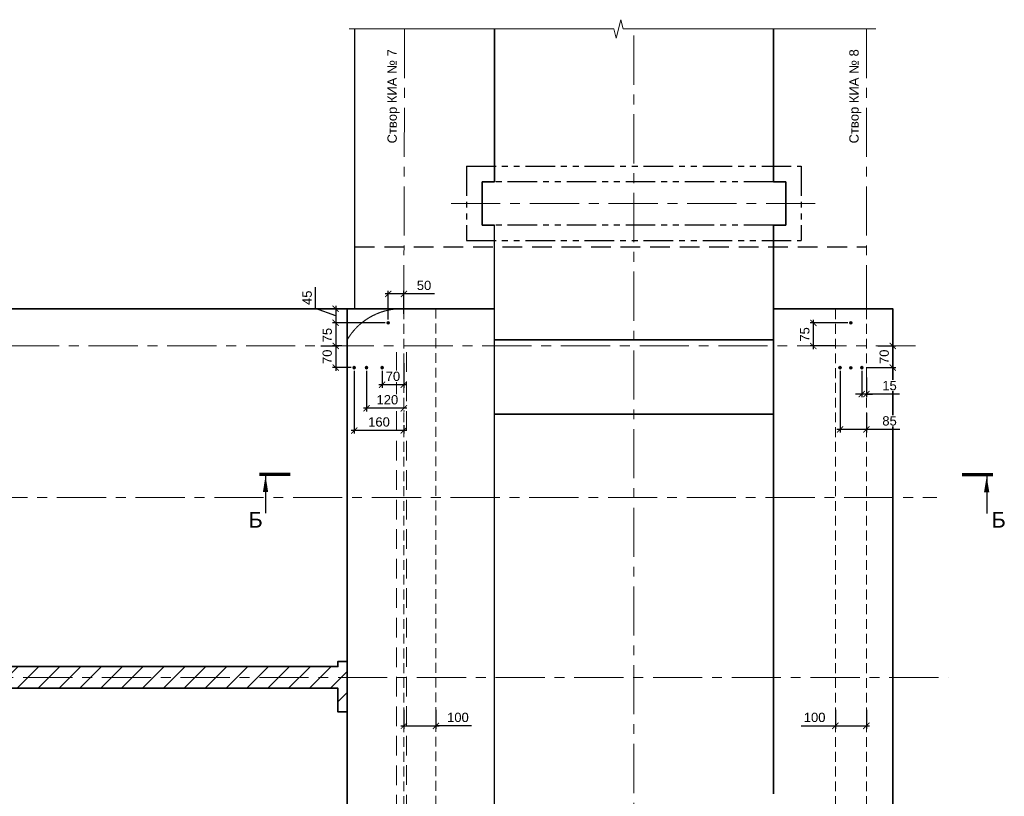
# Model space of a CAD drawing. Header units: millimetres. Extents: x 329474 to 722034, y 240588 to 423521.
# Tile 17 of 35: x 521107 to 552871, y 326985 to 352052. Entities that reach past the tile are written whole.
import ezdxf

# ---------------------------------------------------------------- set-up
doc = ezdxf.new("R2010")
doc.units = ezdxf.units.MM
doc.header["$LTSCALE"] = 10
for name, pattern in [('HIDDEN', [9.525, 6.35, -3.175]), ('PHANTOM', [63.5, 31.75, -6.35, 6.35, -6.35, 6.35, -6.35]), ('осевая', [50.8, 31.75, -6.35, 6.35, -6.35]), ('фантом', [63.5, 31.75, -6.35, 6.35, -6.35, 6.35, -6.35]), ('штриховая', [19.05, 12.7, -6.35])]:
    doc.linetypes.add(name, pattern=pattern)
for name, color, linetype, lineweight in [('Dim', 7, 'Continuous', 25), ('Бетон', 7, 'Continuous', 35), ('бетон_25', 2, 'Continuous', 25), ('бетон_35', 2, 'Continuous', 35), ('ГТО-2_Размеры', 7, 'Continuous', 15), ('Отдел_Заглавные надписи', 7, 'Continuous', 30), ('текст', 7, 'Continuous', 25), ('Шпонка', 1, 'Continuous', 50)]:
    doc.layers.add(name, color=color, linetype=linetype, lineweight=lineweight)
doc.layers.add('ГП_Штриховки', color=7, linetype='Continuous')
doc.layers.add('Оси', color=1, linetype='осевая')
doc.styles.add('Arial 5', font='arial.ttf', dxfattribs={"height": 5})
doc.styles.add('ГТО-2', font='arial.ttf')
doc.styles.add('Рогун1', font='arial.ttf')
doc.dimstyles.new('100 мм', dxfattribs={"dimscale": 100, "dimtxt": 3.5, "dimasz": 2, "dimexe": 1, "dimexo": 1, "dimgap": 1.2, "dimtad": 1, "dimdec": 0, "dimlfac": 0.1, "dimrnd": 0.0001, "dimtxsty": 'Рогун1', "dimblk": 'ARCHTICK', "dimcen": 2.5, "dimdle": 1, "dimaunit": 1, "dimadec": 1, "dimazin": 0, "dimtfac": 1, "dimtdec": 0, "dimtmove": 1, "dimatfit": 3, "dimldrblk": 'ARCHTICK', "dimfxl": 1, "dimtfill": 1, "dimarcsym": 0})

# ---------------------------------------------------------------- blocks, each defined once
blk = doc.blocks.new('_ArchTick')
at = {"color": 0, "linetype": 'ByBlock', "const_width": 0.15}
blk.add_lwpolyline([(-0.5, -0.5), (0.5, 0.5)], dxfattribs=at)
blk = doc.blocks.new('*D273')
at = {"layer": 'Defpoints', "color": 0, "transparency": 16777216}
for p in [(547422, 329872), (548422, 329872), (548422, 329258)]:
    blk.add_point(p, dxfattribs=at)
at = {"layer": 'ГТО-2_Размеры', "color": 0, "lineweight": -2, "transparency": 16777216}
for p, q in [((547422, 329772), (547422, 329158)), ((548422, 329772), (548422, 329158)), ((546315, 329258), (547422, 329258)), ((547322, 329258), (548522, 329258))]:
    blk.add_line(p, q, dxfattribs=at)
at = {"layer": 'ГТО-2_Размеры', "color": 0, "lineweight": -2, "transparency": 16777216, "xscale": 200, "yscale": 200, "zscale": 200, "rotation": 180}
blk.add_blockref('_ArchTick', (547422, 329258), dxfattribs=at)
at = {"layer": 'ГТО-2_Размеры', "color": 0, "lineweight": -2, "transparency": 16777216, "xscale": 200, "yscale": 200, "zscale": 200}
blk.add_blockref('_ArchTick', (548422, 329258), dxfattribs=at)
at = {"layer": 'ГТО-2_Размеры', "color": 0, "transparency": 16777216, "insert": (546752, 329531), "char_height": 300, "attachment_point": 5, "style": 'Рогун1', "bg_fill": 3, "box_fill_scale": 1.1, "bg_fill_color": 256, "bg_fill_true_color": 13158600, "bg_fill_transparency": 0}
blk.add_mtext('100', dxfattribs=at)
blk = doc.blocks.new('*D274')
at = {"layer": 'Defpoints', "color": 0, "transparency": 16777216}
for p in [(533498, 329872), (534536, 329872), (534536, 329258)]:
    blk.add_point(p, dxfattribs=at)
at = {"layer": 'ГТО-2_Размеры', "color": 0, "lineweight": -2, "transparency": 16777216}
for p, q in [((533498, 329772), (533498, 329158)), ((534536, 329772), (534536, 329158)), ((533398, 329258), (534636, 329258)), ((535682, 329258), (534536, 329258))]:
    blk.add_line(p, q, dxfattribs=at)
at = {"layer": 'ГТО-2_Размеры', "color": 0, "lineweight": -2, "transparency": 16777216, "xscale": 200, "yscale": 200, "zscale": 200, "rotation": 180}
blk.add_blockref('_ArchTick', (533498, 329258), dxfattribs=at)
at = {"layer": 'ГТО-2_Размеры', "color": 0, "lineweight": -2, "transparency": 16777216, "xscale": 200, "yscale": 200, "zscale": 200}
blk.add_blockref('_ArchTick', (534536, 329258), dxfattribs=at)
at = {"layer": 'ГТО-2_Размеры', "color": 0, "transparency": 16777216, "insert": (535245, 329531), "char_height": 300, "attachment_point": 5, "style": 'Рогун1', "bg_fill": 3, "box_fill_scale": 1.1, "bg_fill_color": 256, "bg_fill_true_color": 13158600, "bg_fill_transparency": 0}
blk.add_mtext('100', dxfattribs=at)
blk = doc.blocks.new('*D299')
at = {"layer": 'Defpoints', "color": 0, "transparency": 16777216}
for p in [(532998, 342271), (531301, 341521), (531598, 341521)]:
    blk.add_point(p, dxfattribs=at)
at = {"layer": 'ГТО-2_Размеры', "color": 0, "lineweight": -2, "transparency": 16777216}
for p, q in [((532898, 342271), (531201, 342271)), ((531301, 342371), (531301, 341421)), ((531498, 341521), (531201, 341521))]:
    blk.add_line(p, q, dxfattribs=at)
at = {"layer": 'ГТО-2_Размеры', "color": 0, "lineweight": -2, "transparency": 16777216, "xscale": 200, "yscale": 200, "zscale": 200}
for p, rotation in [((531301, 342271), 90), ((531301, 341521), 270)]:
    blk.add_blockref('_ArchTick', p, dxfattribs=dict(at, rotation=rotation))
at = {"layer": 'ГТО-2_Размеры', "color": 0, "transparency": 16777216, "insert": (531029, 341871), "char_height": 300, "attachment_point": 5, "rotation": 90, "style": 'Рогун1'}
blk.add_mtext('75', dxfattribs=at)
blk = doc.blocks.new('*D300')
at = {"layer": 'Defpoints', "color": 0, "transparency": 16777216}
for p in [(531919, 342721), (531301, 342271), (532095, 342271)]:
    blk.add_point(p, dxfattribs=at)
at = {"layer": 'ГТО-2_Размеры', "color": 0, "lineweight": -2, "transparency": 16777216}
for p, q in [((530654, 342734), (530654, 343418)), ((531301, 342821), (531301, 342171)), ((531301, 342496), (530654, 342734)), ((531819, 342721), (531201, 342721)), ((531995, 342271), (531201, 342271))]:
    blk.add_line(p, q, dxfattribs=at)
at = {"layer": 'ГТО-2_Размеры', "color": 0, "lineweight": -2, "transparency": 16777216, "xscale": 200, "yscale": 200, "zscale": 200}
for p, rotation in [((531301, 342721), 90), ((531301, 342271), 270)]:
    blk.add_blockref('_ArchTick', p, dxfattribs=dict(at, rotation=rotation))
at = {"layer": 'ГТО-2_Размеры', "color": 0, "transparency": 16777216, "insert": (530382, 343076), "char_height": 300, "attachment_point": 5, "rotation": 90, "style": 'Рогун1', "bg_fill": 3, "box_fill_scale": 1.1, "bg_fill_color": 256, "bg_fill_true_color": 13158600, "bg_fill_transparency": 0}
blk.add_mtext('45', dxfattribs=at)
blk = doc.blocks.new('*D301')
at = {"layer": 'Defpoints', "color": 0, "transparency": 16777216}
for p in [(532298, 340821), (532298, 339509), (533498, 339543)]:
    blk.add_point(p, dxfattribs=at)
at = {"layer": 'ГТО-2_Размеры', "color": 0, "lineweight": -2, "transparency": 16777216}
for p, q in [((532298, 340721), (532298, 339409)), ((533598, 339509), (532198, 339509)), ((533498, 339443), (533498, 339409))]:
    blk.add_line(p, q, dxfattribs=at)
at = {"layer": 'ГТО-2_Размеры', "color": 0, "lineweight": -2, "transparency": 16777216, "xscale": 200, "yscale": 200, "zscale": 200, "rotation": 180}
blk.add_blockref('_ArchTick', (532298, 339509), dxfattribs=at)
at = {"layer": 'ГТО-2_Размеры', "color": 0, "transparency": 16777216, "insert": (532968, 339783), "char_height": 300, "attachment_point": 5, "style": 'Рогун1', "bg_fill": 3, "box_fill_scale": 1.1, "bg_fill_color": 256, "bg_fill_true_color": 13158600, "bg_fill_transparency": 0}
blk.add_mtext('120', dxfattribs=at)
at = {"layer": 'ГТО-2_Размеры', "color": 0, "lineweight": -2, "transparency": 16777216, "xscale": 200, "yscale": 200, "zscale": 200}
blk.add_blockref('_ArchTick', (533498, 339509), dxfattribs=at)
blk = doc.blocks.new('*D302')
at = {"layer": 'Defpoints', "color": 0, "transparency": 16777216}
for p in [(531900, 340821), (533498, 339060), (531900, 338793)]:
    blk.add_point(p, dxfattribs=at)
at = {"layer": 'ГТО-2_Размеры', "color": 0, "lineweight": -2, "transparency": 16777216}
for p, q in [((531900, 340721), (531900, 338693)), ((533498, 338960), (533498, 338693)), ((533598, 338793), (531800, 338793))]:
    blk.add_line(p, q, dxfattribs=at)
at = {"layer": 'ГТО-2_Размеры', "color": 0, "lineweight": -2, "transparency": 16777216, "xscale": 200, "yscale": 200, "zscale": 200, "rotation": 180}
blk.add_blockref('_ArchTick', (531900, 338793), dxfattribs=at)
at = {"layer": 'ГТО-2_Размеры', "color": 0, "lineweight": -2, "transparency": 16777216, "xscale": 200, "yscale": 200, "zscale": 200}
blk.add_blockref('_ArchTick', (533498, 338793), dxfattribs=at)
at = {"layer": 'ГТО-2_Размеры', "color": 0, "transparency": 16777216, "insert": (532699, 339066), "char_height": 300, "attachment_point": 5, "style": 'Рогун1', "bg_fill": 3, "box_fill_scale": 1.1, "bg_fill_color": 256, "bg_fill_true_color": 13158600, "bg_fill_transparency": 0}
blk.add_mtext('160', dxfattribs=at)
blk = doc.blocks.new('*D303')
at = {"layer": 'Defpoints', "color": 0, "transparency": 16777216}
for p in [(530719, 341521), (531301, 340821), (531900, 340821)]:
    blk.add_point(p, dxfattribs=at)
at = {"layer": 'ГТО-2_Размеры', "color": 0, "lineweight": -2, "transparency": 16777216}
for p, q in [((530819, 341521), (531401, 341521)), ((531301, 341621), (531301, 340721)), ((531800, 340821), (531201, 340821))]:
    blk.add_line(p, q, dxfattribs=at)
at = {"layer": 'ГТО-2_Размеры', "color": 0, "lineweight": -2, "transparency": 16777216, "xscale": 200, "yscale": 200, "zscale": 200}
for p, rotation in [((531301, 341521), 90), ((531301, 340821), 270)]:
    blk.add_blockref('_ArchTick', p, dxfattribs=dict(at, rotation=rotation))
at = {"layer": 'ГТО-2_Размеры', "color": 0, "transparency": 16777216, "insert": (531028, 341171), "char_height": 300, "attachment_point": 5, "rotation": 90, "style": 'Рогун1'}
blk.add_mtext('70', dxfattribs=at)
blk = doc.blocks.new('*D304')
at = {"layer": 'Defpoints', "color": 0, "transparency": 16777216}
for p in [(547921, 342265), (546709, 341521), (547521, 341521)]:
    blk.add_point(p, dxfattribs=at)
at = {"layer": 'ГТО-2_Размеры', "color": 0, "lineweight": -2, "transparency": 16777216}
for p, q in [((547821, 342265), (546609, 342265)), ((546709, 342365), (546709, 341421)), ((547421, 341521), (546609, 341521))]:
    blk.add_line(p, q, dxfattribs=at)
at = {"layer": 'ГТО-2_Размеры', "color": 0, "lineweight": -2, "transparency": 16777216, "xscale": 200, "yscale": 200, "zscale": 200}
for p, rotation in [((546709, 342265), 90), ((546709, 341521), 270)]:
    blk.add_blockref('_ArchTick', p, dxfattribs=dict(at, rotation=rotation))
at = {"layer": 'ГТО-2_Размеры', "color": 0, "transparency": 16777216, "insert": (546436, 341893), "char_height": 300, "attachment_point": 5, "rotation": 90, "style": 'Рогун1'}
blk.add_mtext('75', dxfattribs=at)
blk = doc.blocks.new('*D305')
at = {"layer": 'Defpoints', "color": 0, "transparency": 16777216}
blk.add_point((548316, 340821), dxfattribs=at)
at = {"layer": 'ГТО-2_Размеры', "color": 0, "lineweight": -2, "transparency": 16777216}
for p, q in [((548793, 341521), (549372, 341521)), ((549272, 341621), (549272, 340721)), ((548416, 340821), (549372, 340821))]:
    blk.add_line(p, q, dxfattribs=at)
at = {"layer": 'ГТО-2_Размеры', "color": 0, "transparency": 16777216, "insert": (548998, 341171), "char_height": 300, "attachment_point": 5, "rotation": 90, "style": 'Рогун1', "bg_fill": 3, "box_fill_scale": 1.1, "bg_fill_color": 256, "bg_fill_true_color": 13158600, "bg_fill_transparency": 0}
blk.add_mtext('70', dxfattribs=at)
at = {"layer": 'Defpoints', "color": 0, "transparency": 16777216}
for p in [(548693, 341521), (549272, 340821)]:
    blk.add_point(p, dxfattribs=at)
at = {"layer": 'ГТО-2_Размеры', "color": 0, "lineweight": -2, "transparency": 16777216, "xscale": 200, "yscale": 200, "zscale": 200}
for p, rotation in [((549272, 341521), 90), ((549272, 340821), 270)]:
    blk.add_blockref('_ArchTick', p, dxfattribs=dict(at, rotation=rotation))
blk = doc.blocks.new('*D308')
at = {"layer": 'Defpoints', "color": 0, "transparency": 16777216}
for p in [(548272, 340821), (548422, 340601), (548272, 339966)]:
    blk.add_point(p, dxfattribs=at)
at = {"layer": 'ГТО-2_Размеры', "color": 0, "lineweight": -2, "transparency": 16777216}
for p, q in [((548272, 340721), (548272, 339866)), ((548422, 340501), (548422, 339866)), ((548272, 339966), (548072, 339966)), ((548422, 339966), (548272, 339966)), ((548422, 339966), (548272, 339966)), ((548422, 339966), (548622, 339966)), ((549491, 339966), (548422, 339966))]:
    blk.add_line(p, q, dxfattribs=at)
at = {"layer": 'ГТО-2_Размеры', "color": 0, "lineweight": -2, "transparency": 16777216, "xscale": 200, "yscale": 200, "zscale": 200}
blk.add_blockref('_ArchTick', (548272, 339966), dxfattribs=at)
at = {"layer": 'ГТО-2_Размеры', "color": 0, "lineweight": -2, "transparency": 16777216, "xscale": 200, "yscale": 200, "zscale": 200, "rotation": 180}
blk.add_blockref('_ArchTick', (548422, 339966), dxfattribs=at)
at = {"layer": 'ГТО-2_Размеры', "color": 0, "transparency": 16777216, "insert": (549169, 340240), "char_height": 300, "attachment_point": 5, "style": 'Рогун1', "bg_fill": 3, "box_fill_scale": 1.1, "bg_fill_color": 256, "bg_fill_true_color": 13158600, "bg_fill_transparency": 0}
blk.add_mtext('15', dxfattribs=at)
blk = doc.blocks.new('*D309')
at = {"layer": 'Defpoints', "color": 0, "transparency": 16777216}
for p in [(547572, 340821), (548422, 339462), (547572, 338828)]:
    blk.add_point(p, dxfattribs=at)
at = {"layer": 'ГТО-2_Размеры', "color": 0, "lineweight": -2, "transparency": 16777216}
for p, q in [((547572, 340721), (547572, 338728)), ((548422, 339362), (548422, 338728)), ((548522, 338828), (547472, 338828)), ((549506, 338828), (548422, 338828))]:
    blk.add_line(p, q, dxfattribs=at)
at = {"layer": 'ГТО-2_Размеры', "color": 0, "lineweight": -2, "transparency": 16777216, "xscale": 200, "yscale": 200, "zscale": 200, "rotation": 180}
blk.add_blockref('_ArchTick', (547572, 338828), dxfattribs=at)
at = {"layer": 'ГТО-2_Размеры', "color": 0, "lineweight": -2, "transparency": 16777216, "xscale": 200, "yscale": 200, "zscale": 200}
blk.add_blockref('_ArchTick', (548422, 338828), dxfattribs=at)
at = {"layer": 'ГТО-2_Размеры', "color": 0, "transparency": 16777216, "insert": (549169, 339101), "char_height": 300, "attachment_point": 5, "style": 'Рогун1', "bg_fill": 3, "box_fill_scale": 1.1, "bg_fill_color": 256, "bg_fill_true_color": 13158600, "bg_fill_transparency": 0}
blk.add_mtext('85', dxfattribs=at)
blk = doc.blocks.new('*D314')
at = {"layer": 'Defpoints', "color": 0, "transparency": 16777216}
blk.add_point((533498, 341064), dxfattribs=at)
at = {"layer": 'ГТО-2_Размеры', "color": 0, "lineweight": -2, "transparency": 16777216}
for p, q in [((533498, 340964), (533498, 340167)), ((532798, 340721), (532798, 340167)), ((533598, 340267), (532698, 340267))]:
    blk.add_line(p, q, dxfattribs=at)
at = {"layer": 'ГТО-2_Размеры', "color": 0, "transparency": 16777216, "insert": (533148, 340540), "char_height": 300, "attachment_point": 5, "style": 'Рогун1', "bg_fill": 3, "box_fill_scale": 1.1, "bg_fill_color": 256, "bg_fill_true_color": 13158600, "bg_fill_transparency": 0}
blk.add_mtext('70', dxfattribs=at)
at = {"layer": 'Defpoints', "color": 0, "transparency": 16777216}
for p in [(532798, 340821), (532798, 340267)]:
    blk.add_point(p, dxfattribs=at)
at = {"layer": 'ГТО-2_Размеры', "color": 0, "lineweight": -2, "transparency": 16777216, "xscale": 200, "yscale": 200, "zscale": 200, "rotation": 180}
blk.add_blockref('_ArchTick', (532798, 340267), dxfattribs=at)
at = {"layer": 'ГТО-2_Размеры', "color": 0, "lineweight": -2, "transparency": 16777216, "xscale": 200, "yscale": 200, "zscale": 200}
blk.add_blockref('_ArchTick', (533498, 340267), dxfattribs=at)
blk = doc.blocks.new('*D315')
at = {"layer": 'Defpoints', "color": 0, "transparency": 16777216}
for p in [(532998, 343201), (533498, 342462), (532998, 342271)]:
    blk.add_point(p, dxfattribs=at)
at = {"layer": 'ГТО-2_Размеры', "color": 0, "lineweight": -2, "transparency": 16777216}
for p, q in [((533598, 343201), (532898, 343201)), ((532998, 342371), (532998, 343301)), ((533498, 342562), (533498, 343301)), ((534486, 343201), (533498, 343201))]:
    blk.add_line(p, q, dxfattribs=at)
at = {"layer": 'ГТО-2_Размеры', "color": 0, "lineweight": -2, "transparency": 16777216, "xscale": 200, "yscale": 200, "zscale": 200, "rotation": 180}
blk.add_blockref('_ArchTick', (532998, 343201), dxfattribs=at)
at = {"layer": 'ГТО-2_Размеры', "color": 0, "lineweight": -2, "transparency": 16777216, "xscale": 200, "yscale": 200, "zscale": 200}
blk.add_blockref('_ArchTick', (533498, 343201), dxfattribs=at)
at = {"layer": 'ГТО-2_Размеры', "color": 0, "transparency": 16777216, "insert": (534151, 343474), "char_height": 300, "attachment_point": 5, "style": 'Рогун1', "bg_fill": 3, "box_fill_scale": 1.1, "bg_fill_color": 256, "bg_fill_true_color": 13158600, "bg_fill_transparency": 0}
blk.add_mtext('50', dxfattribs=at)

msp = doc.modelspace()

# ---------------------------------------------------------------- hatches: boundary and pattern name
h = msp.add_hatch()
h.set_pattern_fill('ANSI31', color=256, scale=150)
h.set_pattern_definition([(45, (151787.35, -169433), (-336.7596, 336.7596), [])])
h.paths.add_polyline_path([(531671.5450512, 329710.5425882), (531371.5450512, 329710.5425882), (531371.5450512, 330470.5425882), (519971.5450511, 330470.5425882), (519971.5450511, 329710.5425882), (519671.5450511, 329710.5425882), (519671.5450511, 331340.5425882), (519971.5450511, 331340.5425882), (519971.5450511, 331170.5425882), (531371.5450512, 331170.5425882), (531371.5450512, 331340.5425882), (531671.5450512, 331340.5425882)])
at = {"layer": 'ГП_Штриховки', "true_color": 0x000000, "transparency": 33554610}
h = msp.add_hatch(color=18, dxfattribs=at)
h.dxf.hatch_style = 1
h.paths.add_polyline_path([(533041.9909818, 342270.5425882, 1), (532953.9909818, 342270.5425882, 1)])
h = msp.add_hatch(color=18, dxfattribs=at)
h.dxf.hatch_style = 1
h.paths.add_polyline_path([(547965.4345652, 342265.3386608, -1), (547877.4345652, 342265.3386608, -1)])
h = msp.add_hatch(color=18, dxfattribs=at)
h.dxf.hatch_style = 1
h.paths.add_polyline_path([(531855.6667138, 340820.5425861, 1), (531943.6667138, 340820.5425861, 1)])
h = msp.add_hatch(color=18, dxfattribs=at)
h.dxf.hatch_style = 1
h.paths.add_polyline_path([(532253.9915213, 340820.5425861, 1), (532341.9915213, 340820.5425861, 1)])
h = msp.add_hatch(color=18, dxfattribs=at)
h.dxf.hatch_style = 1
h.paths.add_polyline_path([(532841.9915213, 340820.5425875, -1), (532753.9915213, 340820.5425875, -1)])
h = msp.add_hatch(color=18, dxfattribs=at)
h.dxf.hatch_style = 1
h.paths.add_polyline_path([(547615.5450512, 340820.5425875, -1), (547527.5450512, 340820.5425875, -1)])
h = msp.add_hatch(color=18, dxfattribs=at)
h.dxf.hatch_style = 1
h.paths.add_polyline_path([(547965.5460086, 340814.5425896, 1), (547877.5460086, 340814.5425896, 1)])
h = msp.add_hatch(color=18, dxfattribs=at)
h.dxf.hatch_style = 1
h.paths.add_polyline_path([(548227.5450512, 340820.5425875, 1), (548315.5450512, 340820.5425875, 1)])

# ---------------------------------------------------------------- linework, layer by layer
at = {"linetype": 'Continuous', "lineweight": 15, "ltscale": 100}
msp.add_lwpolyline([(548723.9982093, 351752.4224319), (540572.7102138, 351752.4224319), (540497.7102138, 352052.4224319), (540347.7102138, 351452.4224319), (540272.7102138, 351752.4224319), (531737.035613, 351752.4224319), (540272.7102138, 351752.4224319), (540347.7102138, 351452.4224319), (540497.7102138, 352052.4224319), (540572.7102138, 351752.4224319)], close=True, dxfattribs=at)
at = {"lineweight": 20}
for centre in [(532997.9909818, 342270.5425882), (547921.4345652, 342265.3386608), (547921.4345652, 342265.3386608), (531899.6667138, 340820.5425861), (532297.9915213, 340820.5425861), (532797.9915213, 340820.5425875), (532797.9915213, 340820.5425875), (547571.5450512, 340820.5425875), (547921.5460086, 340814.5425896), (547921.5460086, 340814.5425896), (548271.5450512, 340820.5425875)]:
    msp.add_circle(centre, 44, dxfattribs=at)
at = {"layer": 'Dim', "color": 7, "linetype": 'PHANTOM', "lineweight": 0, "ltscale": 75}
msp.add_lwpolyline([(531671.5450503, 329890.5425883), (531671.5450493, 316718.0795662, 0.2524257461), (533321.5452463, 315720.5425882), (533421.5450512, 315720.5425882), (536421.5450512, 315720.5425882), (536421.5450512, 342720.5425882), (533333.8726136, 342720.5425882, 0.2529742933), (531671.5450512, 341720.5425979), (531671.5450504, 330890.5425883)], format="xyb", dxfattribs=at)
at = {"layer": 'Бетон', "linetype": 'фантом', "lineweight": 25, "ltscale": 3}
for p, q in [((545421.5450504, 346820.7027526), (536421.5450504, 346820.7027526)), ((545421.5450504, 345420.7027526), (536421.5450504, 345420.7027526))]:
    msp.add_line(p, q, dxfattribs=at)
at = {"layer": 'Бетон', "color": 7, "linetype": 'HIDDEN', "lineweight": 25, "ltscale": 10}
msp.add_line((531921.5450504, 344722.7163505), (548421.5450504, 344722.7163505), dxfattribs=at)
at = {"layer": 'Бетон', "color": 2, "ltscale": 10}
for p, q in [((531671.5450508, 330900.5425882), (531671.5450508, 342720.5425882)), ((536421.5450512, 341720.5425882), (545421.5450512, 341720.5425882)), ((545421.5450512, 339320.5425882), (536421.5450512, 339320.5425882)), ((531671.54505, 323220.5425882), (531671.54505, 329880.5425882))]:
    msp.add_line(p, q, dxfattribs=at)
at = {"layer": 'Бетон', "color": 2, "lineweight": 30, "ltscale": 10}
msp.add_lwpolyline([(536421.5450512, 315720.5425882), (536421.5450512, 345420.7027526)], dxfattribs=at)
at = {"layer": 'Бетон', "color": 2, "ltscale": 10}
for points in [[(545421.5450512, 327063.5398727), (545421.5450512, 345420.7027526)], [(536421.5450512, 342720.5425882), (508371.5450503, 342720.5425882), (505171.5450517, 344320.5425882), (503436.5450512, 344320.5425882), (503436.5450512, 342720.5425882), (503436.5450512, 315720.5425882), (549271.5450512, 315720.5425882), (549271.5450512, 342720.5425882), (545421.5450512, 342720.5425882)], [(531671.5450512, 329710.5425882), (531371.5450512, 329710.5425882), (531371.5450512, 330470.5425882), (519971.5450511, 330470.5425882), (519971.5450511, 329710.5425882), (519671.5450511, 329710.5425882), (519671.5450511, 331340.5425882), (519971.5450511, 331340.5425882), (519971.5450511, 331170.5425882), (531371.5450512, 331170.5425882), (531371.5450512, 331340.5425882), (531671.5450512, 331340.5425882)], [(531671.5450507, 331035.5425882), (531671.5450507, 329770.5425882)]]:
    msp.add_lwpolyline(points, dxfattribs=at)
at = {"layer": 'бетон_25'}
for q in [(531921.5450504, 351752.4224319), (533521.543298, 342722.7166013)]:
    msp.add_line((531921.5450504, 342722.7163505), q, dxfattribs=at)
at = {"layer": 'бетон_25', "linetype": 'фантом', "lineweight": 25, "ltscale": 3}
for p, q in [((535521.5450503, 347320.7027526), (546321.5450504, 347320.7027526)), ((535521.5450503, 347320.7027526), (535521.5450503, 344920.7027527)), ((546321.5450504, 347320.7027526), (546321.5450504, 344920.7027527)), ((535521.5450503, 344920.7027524), (546321.5450504, 344920.7027527))]:
    msp.add_line(p, q, dxfattribs=at)
at = {"layer": 'бетон_25', "color": 7, "linetype": 'HIDDEN', "lineweight": 20, "ltscale": 5}
for p, q in [((533497.9915214, 315720.5425882), (533497.9915213, 342720.5425882)), ((534535.5627894, 342720.5425882), (534535.5627894, 315720.5425882)), ((547421.5450512, 315720.5425882), (547421.5450512, 342720.5425882)), ((548421.5450512, 315720.5425882), (548421.5450512, 342720.5425882))]:
    msp.add_line(p, q, dxfattribs=at)
at = {"layer": 'бетон_35'}
for p, q in [((536421.5450504, 351752.4224319), (536421.5450504, 346820.7027526)), ((545421.5450503, 351752.4224319), (545421.5450504, 346820.7027526)), ((536021.5450504, 346820.7027526), (536021.5450504, 345420.7027526)), ((536021.5450504, 346820.7027526), (536421.5450504, 346820.7027526)), ((545421.5450504, 346820.7027526), (545821.5450504, 346820.7027526)), ((545821.5450504, 346820.7027526), (545821.5450504, 345420.7027526)), ((536021.5450504, 345420.7027526), (536421.5450504, 345420.7027526)), ((545421.5450504, 345420.7027526), (545821.5450504, 345420.7027526)), ((545421.5450504, 342722.7027435), (548421.5389604, 342722.7027435))]:
    msp.add_line(p, q, dxfattribs=at)
at = {"layer": 'Оси', "linetype": 'осевая', "lineweight": 15, "ltscale": 5}
for p, q in [((540921.5450504, 351539.1225397), (540921.5450509, 313239.9070956)), ((535024.4167444, 346120.7027526), (547021.8842254, 346120.7027527)), ((499446.8541027, 336630.5425882), (550696.9298241, 336630.5425882)), ((495818.1408858, 330820.5425882), (551065.1190999, 330820.5425882))]:
    msp.add_line(p, q, dxfattribs=at)
for points in [[(533522.026734, 351752.4224319), (533500.8107399, 342720.5359658)], [(548421.5450512, 351752.4224319), (548421.5450512, 342720.5425882)], [(500995.3761508, 343120.5425896), (504888.2218398, 343120.5425896), (508088.2218398, 341520.5425896), (550004.6462176, 341520.5425896)]]:
    msp.add_lwpolyline(points, dxfattribs=at)
at = {"layer": 'текст', "const_width": 100}
for points in [[(529837.9109317, 337376.8028216), (528837.9109317, 337376.8028216)], [(551502.7720126, 337366.5290745), (552502.7720126, 337366.5290745)]]:
    msp.add_lwpolyline(points, dxfattribs=at)
at = {"layer": 'текст', "ltscale": 5}
for points in [[(529037.9109317, 337326.820529, 0, 170, 0), (529037.9109317, 336811.5609447, 170, 170, 0)], [(552302.7720126, 337316.5467818, 0, 170, 0), (552302.7720126, 336801.2871976, 170, 170, 0)]]:
    msp.add_lwpolyline(points, format="xyseb", dxfattribs=at)
for points in [[(529037.9109317, 337326.820529), (529037.9109317, 336126.820529)], [(552302.7720126, 337316.5467818), (552302.7720126, 336116.5467818)]]:
    msp.add_lwpolyline(points, dxfattribs=at)

# ---------------------------------------------------------------- texts
at = {"layer": 'Отдел_Заглавные надписи', "char_height": 300, "width": 5865.721254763, "attachment_point": 5, "rotation": 90, "style": 'ГТО-2'}
for s, insert in [('\\pxqc;Створ КИА № 7', (533167.4420749, 349578.8357675)), ('\\pxqc;Створ КИА № 8', (548066.9603921, 349578.8357675))]:
    msp.add_mtext(s, dxfattribs=dict(at, insert=insert))
at = {"layer": 'текст', "ltscale": 5, "char_height": 500, "width": 595.810227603, "attachment_point": 1, "style": 'Arial 5'}
for insert in [(528489.6326185, 336159.238975), (552461.3986431, 336159.238975)]:
    msp.add_mtext('Б', dxfattribs=dict(at, insert=insert))

# ---------------------------------------------------------------- dimensions: what is measured, and where the dimension line sits
at = {"layer": 'ГТО-2_Размеры'}
dim = msp.add_linear_dim(base=(531301.3524246, 341520.5425882), p1=(532997.9909818, 342270.5425882), p2=(531598.402475, 341520.5425882), angle=90, dimstyle='100 мм', override={"dimtxt": 3, "dimdec": 6, "dimtfill": 0}, dxfattribs=at)
dim.commit()
dim.dimension.update_dxf_attribs({"geometry": '*D299', "text_midpoint": (531301.3524246, 341870.5425872), "dimtype": 160})
dim = msp.add_linear_dim(base=(546708.5491164, 341520.5425896), p1=(547921.4345652, 342265.3386608), p2=(547520.9996923, 341520.5425896), angle=90, text='75', dimstyle='100 мм', override={"dimtxt": 3, "dimdec": 6, "dimtfill": 0}, dxfattribs=at)
dim.commit()
dim.dimension.update_dxf_attribs({"geometry": '*D304', "text_midpoint": (546708.5491164, 341892.9406252), "dimtype": 160})

# ---------------------------------------------------------------- next in the draw order: dimensions: what is measured, and where the dimension line sits
for base, p1, p2, picture, middle in [((531301.3524246, 342270.5425882), (531918.7327244, 342720.5425882), (532095.4525254, 342270.5425882), '*D300', (530654.2391975, 342853.7274414)), ((549271.5450512, 340820.5425875), (548693.2335825, 341520.5425896), (548315.5450512, 340820.5425875), '*D305', (549271.5450512, 341170.5425886))]:
    dim = msp.add_linear_dim(base=base, p1=p1, p2=p2, angle=90, dimstyle='100 мм', override={"dimtxt": 3, "dimdec": 6}, dxfattribs=at)
    dim.commit()
    dim.dimension.update_dxf_attribs({"geometry": picture, "text_midpoint": middle, "dimtype": 160})
dim = msp.add_linear_dim(base=(532997.9909818, 343200.8595966), p1=(533497.9915213, 342462.346379), p2=(532997.9909818, 342270.5425882), angle=180, text='50', dimstyle='100 мм', override={"dimtxt": 3, "dimdec": 6}, dxfattribs=at)
dim.commit()
dim.dimension.update_dxf_attribs({"geometry": '*D315', "text_midpoint": (534151.4589201, 343200.8595966), "dimtype": 160})
dim = msp.add_linear_dim(base=(534535.5627894, 329258.1530885), p1=(533497.9915214, 329871.8478383), p2=(534535.5627894, 329871.8478383), text='100', dimstyle='100 мм', override={"dimtxt": 3, "dimdec": 6}, dxfattribs=at)
dim.commit()
dim.dimension.update_dxf_attribs({"geometry": '*D274', "text_midpoint": (535244.9268116, 329258.1530885), "dimtype": 160})
dim = msp.add_linear_dim(base=(548421.5450512, 329258.1530885), p1=(547421.5450512, 329871.8478383), p2=(548421.5450512, 329871.8478383), dimstyle='100 мм', override={"dimtxt": 3, "dimdec": 6}, dxfattribs=at)
dim.commit()
dim.dimension.update_dxf_attribs({"geometry": '*D273', "text_midpoint": (546752.2524281, 329164.951861), "dimtype": 160})

# ---------------------------------------------------------------- next in the draw order: linework, layer by layer
at = {"layer": 'Шпонка', "linetype": 'штриховая', "lineweight": 15, "ltscale": 5}
for points in [[(533267.4971039, 315918.6925815), (533261.5450158, 341520.5386453)], [(533581.5450158, 315921.4290643), (533581.5450158, 341520.5386453)]]:
    msp.add_lwpolyline(points, dxfattribs=at)

# ---------------------------------------------------------------- next in the draw order: dimensions: what is measured, and where the dimension line sits
at = {"layer": 'ГТО-2_Размеры'}
dim = msp.add_linear_dim(base=(548271.5450512, 339966.3994455), p1=(548421.5450512, 340600.5425882), p2=(548271.5450512, 340820.5425875), angle=180, dimstyle='100 мм', override={"dimtxt": 3, "dimdec": 6}, dxfattribs=at)
dim.commit()
dim.dimension.update_dxf_attribs({"geometry": '*D308', "text_midpoint": (549169.4057919, 339918.9567698), "dimtype": 160})

# ---------------------------------------------------------------- next in the draw order: dimensions: what is measured, and where the dimension line sits
for base, p1, p2, picture, middle in [((532297.9915213, 339509.3616999), (533497.9915213, 339542.9447457), (532297.9915213, 340820.5425861), '*D301', (532967.9915213, 339509.3616999)), ((547571.5450512, 338828.1538827), (548421.5450512, 339462.2970254), (547571.5450512, 340820.5425875), '*D309', (549169.4057919, 338780.711207))]:
    dim = msp.add_linear_dim(base=base, p1=p1, p2=p2, angle=180, dimstyle='100 мм', override={"dimtxt": 3, "dimdec": 6}, dxfattribs=at)
    dim.commit()
    dim.dimension.update_dxf_attribs({"geometry": picture, "text_midpoint": middle, "dimtype": 160})

# ---------------------------------------------------------------- next in the draw order: dimensions: what is measured, and where the dimension line sits
dim = msp.add_linear_dim(base=(531899.6667138, 338792.759207), p1=(533497.9915213, 339060.2186214), p2=(531899.6667138, 340820.5425861), angle=180, text='160', dimstyle='100 мм', override={"dimtxt": 3, "dimdec": 6}, dxfattribs=at)
dim.commit()
dim.dimension.update_dxf_attribs({"geometry": '*D302', "text_midpoint": (532698.8291176, 338792.759207), "dimtype": 160})

# ---------------------------------------------------------------- next in the draw order: dimensions: what is measured, and where the dimension line sits
for base, p1, p2, angle, override, picture, middle in [((531301.3524232, 340820.5425861), (530719.4841726, 341520.5425883), (531899.6667138, 340820.5425861), 90, {"dimtxt": 3, "dimdec": 6, "dimtfill": 0}, '*D303', (531301.3524232, 341170.5425872)), ((532797.9915213, 340267.2394958), (533497.9915213, 341064.4630373), (532797.9915213, 340820.5425875), 180, {"dimtxt": 3, "dimdec": 6}, '*D314', (533147.9915213, 340267.2394958))]:
    dim = msp.add_linear_dim(base=base, p1=p1, p2=p2, angle=angle, dimstyle='100 мм', override=override, dxfattribs=at)
    dim.commit()
    dim.dimension.update_dxf_attribs({"geometry": picture, "text_midpoint": middle, "dimtype": 160})

doc.saveas('drawing.dxf')
